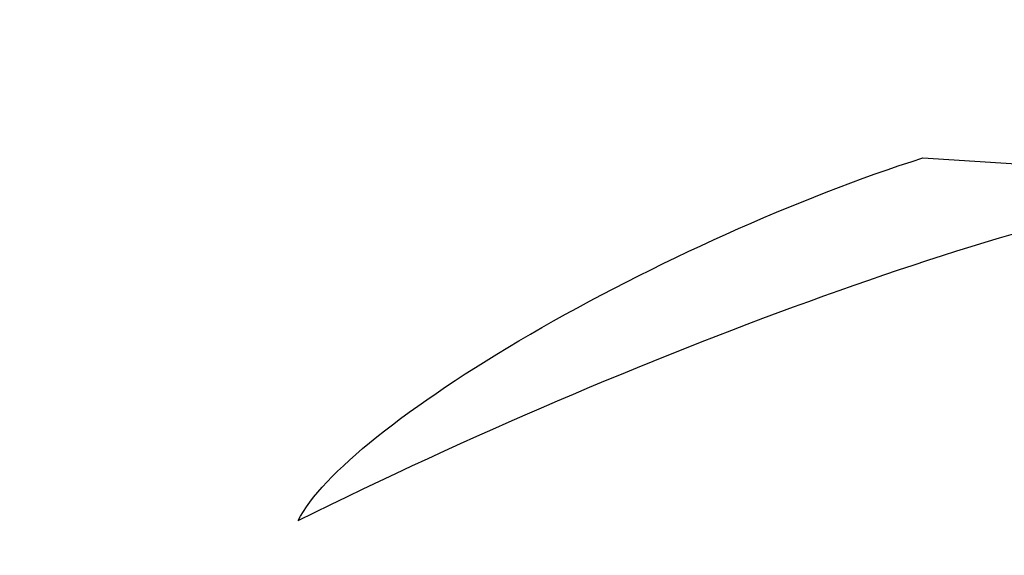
# Model space of a CAD drawing. Header units: metres. Extents: x 3.61 to 8.53, y 4.83 to 7.5.
import ezdxf

# ---------------------------------------------------------------- set-up
doc = ezdxf.new("R2010")
doc.units = ezdxf.units.M

# ---------------------------------------------------------------- blocks, each defined once
blk = doc.blocks.new('Inner')
at = {"extrusion": (1, 2, 3)}
blk.add_lwpolyline([(0, 0, 0.5), (2, 0), (2, 2, -0.25)], format="xyb", close=True, dxfattribs=at)
blk = doc.blocks.new('OuterBlock')
at = {"xscale": -2, "yscale": 0.5, "zscale": 1.5, "rotation": 23}
blk.add_blockref('Inner', (3, 1, 2), dxfattribs=at)

msp = doc.modelspace()

# ---------------------------------------------------------------- block references
msp.add_blockref('OuterBlock', (2, 4))

doc.saveas('drawing.dxf')
